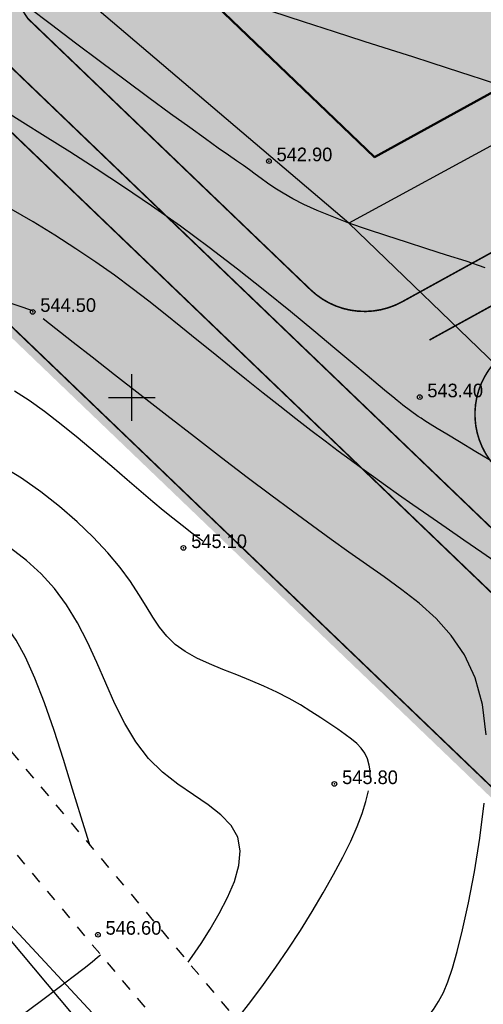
# Model space of a CAD drawing. Extents: x 10527 to 38813, y 13847 to 37526.
# Tile 175 of 256: x 35396 to 35426, y 36349 to 36412. Entities that reach past the tile are written whole.
import ezdxf

# ---------------------------------------------------------------- set-up
doc = ezdxf.new("R2010")
doc.units = 0
doc.header["$LTSCALE"] = 0.5
doc.header["$MEASUREMENT"] = 0
doc.header["$PDMODE"] = 32
doc.header["$PDSIZE"] = 0.3
for name, pattern in [('CONTI', [0]), ('GOST2.303 6', [12, 8, -1.5, 1, -1.5]), ('STRIH_1', [3, 2, -1]), ('Д_ТРОТ_ТРУБА', [3, 1.5, -1.5])]:
    doc.linetypes.add(name, pattern=pattern)
for name, color, linetype in [('(004) Точки рельефа', 7, 'Continuous'), ('(014) Водопровод', 5, 'ИК_Водопровод -------в--------'), ('(025) Дорога', 7, 'Continuous'), ('GORIZDEFAULT', 32, 'CONTI'), ('PI_TTDEFAULT', 5, 'CONTI'), ('SETKR', 2, 'CONTI'), ('SIT_L0', 250, 'CONTI'), ('Штрих Стекло', 7, 'Continuous')]:
    doc.layers.add(name, color=color, linetype=linetype)
doc.layers.add('(032) Горизонтали утолщенные', color=32, linetype='Continuous', lineweight=30)
doc.layers.add('.', color=7, linetype='Continuous', lineweight=15)
doc.styles.add('D-431', font='txt')
doc.styles.get("Standard").update_dxf_attribs({"font": 'times.ttf'})
doc.linetypes.add('ИК_Водопровод -------в--------', pattern='A,9,-0.6,["В",Standard,S=1.199999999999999,R=0,X=0,Y=-0.6],-1.199999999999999', length=10.8)

# ---------------------------------------------------------------- blocks, each defined once
blk = doc.blocks.new('BL_333')
at = {"color": 0}
for p, q in [((0, -1.5), (0, 1.5)), ((-1.5, 0), (1.5, 0))]:
    blk.add_line(p, q, dxfattribs=at)
blk = doc.blocks.new('gergrgrre')
at = {"layer": '(014) Водопровод', "flags": 128}
blk.add_lwpolyline([(360036.4377687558, 4200773.01452064), (360047.0976995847, 4200750.310536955), (360089.7596484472, 4200681.100951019), (360107.6188196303, 4200655.796252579), (360141.8255420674, 4200594.038654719), (360149.3452839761, 4200579.998392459), (360206.5069860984, 4200508.610457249), (360230.2619519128, 4200479.38734555), (360306.2812249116, 4200388.525026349), (360409.1536497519, 4200291.553280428), (360456.1144144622, 4200244.190774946), (360490.7927538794, 4200199.337105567)], dxfattribs=at)
at = {"layer": '(025) Дорога', "linetype": 'Д_ТРОТ_ТРУБА', "flags": 128}
for points in [[(360044.1952813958, 4200796.011665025), (360041.8164409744, 4200791.772535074), (360042.3583863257, 4200788.304142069), (360046.0866892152, 4200780.209977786), (360059.0121077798, 4200755.886942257), (360082.265896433, 4200713.415003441), (360119.8374621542, 4200651.910761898), (360154.2477676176, 4200588.27347935), (360168.9516222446, 4200565.337031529), (360182.6178219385, 4200547.76594817), (360213.0434688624, 4200512.043913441), (360268.2829376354, 4200446.262167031), (360308.9264680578, 4200401.53424562), (360387.3685721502, 4200322.593365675), (360428.1162631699, 4200283.497315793), (360457.1160971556, 4200256.419789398), (360464.8856589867, 4200245.443658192), (360476.5071880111, 4200228.262835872), (360489.0602070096, 4200214.493020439), (360499.0648731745, 4200202.983669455)], [(360034.8586794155, 4200791.392138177), (360036.7325178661, 4200790.501156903), (360038.7612344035, 4200786.552603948), (360042.50112448, 4200778.433283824), (360055.4915804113, 4200753.987861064), (360078.8029330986, 4200711.410784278), (360116.3690381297, 4200649.915481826), (360150.8, 4200586.239998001), (360165.6824262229, 4200563.024997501), (360179.515, 4200545.2400015), (360209.9892490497, 4200509.460904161), (360265.27, 4200443.629997), (360306.0261551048, 4200398.778132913), (360384.5648220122, 4200319.740076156), (360425.366540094, 4200280.592189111), (360454.087446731, 4200253.77510085), (360461.5962717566, 4200243.167314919), (360473.3561623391, 4200225.781944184), (360486.0723452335, 4200211.833148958), (360495.2331674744, 4200201.294554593)]]:
    blk.add_lwpolyline(points, dxfattribs=at)
at = {"layer": '(032) Горизонтали утолщенные', "color": 32}
for points in [[(360273.59, 4200489.279999, 544), (360272.48, 4200490.050003, 544), (360271.33, 4200490.839996, 544), (360270.18, 4200491.629997, 544), (360269.08, 4200492.400002, 544), (360268.05, 4200493.110001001, 544), (360267.13, 4200493.760001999, 544), (360266.29, 4200494.349998, 544), (360265.52, 4200494.900002, 544), (360264.77, 4200495.440002, 544), (360264.02, 4200495.989998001, 544), (360263.25, 4200496.559998, 544), (360262.42, 4200497.190002, 544), (360261.51, 4200497.889998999, 544), (360260.53, 4200498.639998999, 544), (360259.51, 4200499.449997, 544), (360258.44, 4200500.279999, 544), (360257.36, 4200501.139998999, 544), (360256.28, 4200502.010001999, 544), (360255.22, 4200502.870003, 544), (360254.18, 4200503.720001, 544), (360253.16, 4200504.550003, 544), (360252.14, 4200505.370003, 544), (360251.1, 4200506.199997, 544), (360250.02, 4200507.019997, 544), (360248.9, 4200507.860001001, 544), (360247.7, 4200508.699997, 544), (360246.42, 4200509.559998, 544), (360245.07, 4200510.43, 544), (360243.68, 4200511.290001, 544), (360242.25, 4200512.120003, 544)], [(360253.6298058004, 4200463.71180266, 546), (360253.89, 4200464.080002, 546), (360254.45, 4200464.919998, 546), (360255.04, 4200465.839996, 546), (360255.62, 4200466.839996, 546), (360256.16, 4200467.870003, 546), (360256.59, 4200468.910004, 546), (360256.87, 4200469.919998, 546), (360256.96, 4200470.870003, 546), (360256.81, 4200471.739998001, 546), (360256.38, 4200472.5, 546), (360255.72, 4200473.18, 546), (360254.9, 4200473.82, 546), (360253.96, 4200474.459999, 546), (360252.97, 4200475.150002, 546), (360251.98, 4200475.919998, 546), (360251.07, 4200476.809998, 546), (360250.26, 4200477.870003, 546), (360249.56, 4200479.050003, 546), (360248.92, 4200480.32, 546), (360248.33, 4200481.639998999, 546), (360247.75, 4200482.970001, 546), (360247.16, 4200484.279999, 546), (360246.52, 4200485.519997, 546), (360245.82, 4200486.669998, 546), (360245.04, 4200487.720001, 546), (360244.18, 4200488.669998, 546), (360243.24, 4200489.529999, 546), (360242.21, 4200490.32, 546)]]:
    blk.add_polyline3d(points, dxfattribs=at)
at = {"layer": 'GORIZDEFAULT', "color": 32}
for points in [[(360273.1, 4200520.260001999, 542.5), (360272.46, 4200520.459999, 542.5), (360271.8, 4200520.68, 542.5), (360271.07, 4200520.919998, 542.5), (360270.22, 4200521.190002, 542.5), (360269.23, 4200521.510001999, 542.5), (360268.04, 4200521.889998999, 542.5), (360266.61, 4200522.349998, 542.5), (360264.92, 4200522.889998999, 542.5), (360263.03, 4200523.5, 542.5), (360261.03, 4200524.150002, 542.5), (360259, 4200524.82, 542.5)], [(360273.39, 4200495.739998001, 543.5), (360272.09, 4200496.519997, 543.5), (360271.05, 4200497.150002, 543.5), (360270.23, 4200497.639998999, 543.5), (360269.61, 4200498.019997, 543.5), (360269.16, 4200498.300003, 543.5), (360268.82, 4200498.510001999, 543.5), (360268.58, 4200498.669998, 543.5), (360268.4, 4200498.790001, 543.5), (360267.41, 4200499.519997, 543.5), (360267.25, 4200499.650002, 543.5), (360267.04, 4200499.82, 543.5), (360266.76, 4200500.050003, 543.5), (360266.36, 4200500.379997, 543.5), (360265.82, 4200500.830002, 543.5), (360265.11, 4200501.419998, 543.5), (360264.19, 4200502.199997, 543.5), (360263.05, 4200503.160004, 543.5), (360261.7, 4200504.279999, 543.5), (360260.19, 4200505.529999, 543.5), (360258.54, 4200506.870003, 543.5), (360256.79, 4200508.25, 543.5), (360254.97, 4200509.650002, 543.5), (360253.13, 4200511.010001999, 543.5), (360251.28, 4200512.32, 543.5), (360249.47, 4200513.550003, 543.5), (360247.71, 4200514.709999, 543.5), (360246.03, 4200515.790001, 543.5), (360244.45, 4200516.779999, 543.5), (360243.01, 4200517.690002, 543.5), (360241.72, 4200518.5, 543.5)], [(360272.69, 4200508.339996, 543), (360271.48, 4200508.760001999, 543), (360270.22, 4200509.160004, 543), (360268.94, 4200509.57, 543), (360267.64, 4200509.980003, 543), (360266.37, 4200510.400002, 543), (360265.13, 4200510.809998, 543), (360263.95, 4200511.220001, 543), (360262.87, 4200511.629997, 543), (360261.9, 4200512.019997, 543), (360261.06, 4200512.410004, 543), (360260.34, 4200512.779999, 543), (360259.72, 4200513.129997, 543), (360259.19, 4200513.470001, 543), (360258.72, 4200513.790001, 543), (360258.31, 4200514.089996, 543), (360257.93, 4200514.370003, 543), (360257.56, 4200514.639998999, 543), (360257.18, 4200514.910004, 543), (360256.73, 4200515.209999, 543), (360256.21, 4200515.580002, 543), (360255.55, 4200516.040001, 543), (360254.74, 4200516.620003, 543), (360253.73, 4200517.349998, 543), (360252.5, 4200518.239998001, 543), (360251.1, 4200519.269997, 543), (360249.58, 4200520.389998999, 543), (360247.99, 4200521.580002, 543), (360246.39, 4200522.779999, 543), (360244.84, 4200523.959999, 543), (360243.38, 4200525.07, 543)], [(360243.64, 4200505.57, 544.5), (360239.99, 4200506.809998, 544.5)], [(360254.57, 4200490.779999, 545), (360253.87, 4200491.290001, 545), (360253.24, 4200491.769997, 545), (360252.63, 4200492.25, 545), (360252.01, 4200492.739998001, 545), (360251.35, 4200493.300003, 545), (360250.6, 4200493.940002, 545), (360249.71, 4200494.709999, 545), (360248.72, 4200495.57, 545), (360247.66, 4200496.480003, 545), (360246.57, 4200497.389998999, 545), (360245.48, 4200498.279999, 545), (360244.41, 4200499.099998, 545), (360243.41, 4200499.82, 545), (360242.48, 4200500.410004, 545)], [(360263.017229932, 4200452.53281837, 544.5), (360263.26, 4200452.830002, 544.5), (360263.86, 4200453.589996, 544.5), (360264.48, 4200454.360001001, 544.5), (360265.1, 4200455.150002, 544.5), (360265.73, 4200455.949997, 544.5), (360266.35, 4200456.730003, 544.5), (360266.94, 4200457.489998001, 544.5), (360267.52, 4200458.220001, 544.5), (360268.05, 4200458.919998, 544.5), (360268.55, 4200459.559998, 544.5), (360268.98, 4200460.139998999, 544.5), (360269.37, 4200460.669998, 544.5), (360269.7, 4200461.190002, 544.5), (360270.01, 4200461.769997, 544.5), (360270.3, 4200462.449997, 544.5), (360270.59, 4200463.32, 544.5), (360270.9, 4200464.410004, 544.5), (360271.24, 4200465.800003, 544.5), (360271.62, 4200467.529999, 544.5), (360272.01, 4200469.519997, 544.5), (360272.35, 4200471.68, 544.5), (360272.62, 4200473.93, 544.5)], [(360272.75, 4200478.32, 544.5), (360272.52, 4200480.279999, 544.5), (360272.05, 4200481.989998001, 544.5), (360271.37, 4200483.459999, 544.5), (360270.52, 4200484.720001, 544.5), (360269.54, 4200485.809998, 544.5), (360268.46, 4200486.779999, 544.5), (360267.34, 4200487.650002, 544.5), (360266.2, 4200488.470001, 544.5), (360265.07, 4200489.269997, 544.5), (360263.95, 4200490.07, 544.5), (360262.8, 4200490.889998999, 544.5), (360261.6, 4200491.760001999, 544.5), (360260.32, 4200492.699997, 544.5), (360258.93, 4200493.730003, 544.5), (360257.42, 4200494.870003, 544.5), (360255.77, 4200496.129997, 544.5), (360254.02, 4200497.470001, 544.5), (360252.25, 4200498.839996, 544.5), (360250.53, 4200500.190002, 544.5), (360248.9, 4200501.459999, 544.5), (360247.46, 4200502.589996, 544.5), (360246.24, 4200503.540001, 544.5), (360244.31, 4200505.07, 544.5)], [(360265.3, 4200475.610001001, 545.5), (360265.3, 4200476.019997, 545.5), (360265.25, 4200476.379997, 545.5), (360265.14, 4200476.790001, 545.5), (360264.97, 4200477.139998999, 545.5), (360264.74, 4200477.459999, 545.5), (360264.45, 4200477.760001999, 545.5), (360264.11, 4200478.050003, 545.5), (360263.7, 4200478.349998, 545.5), (360263.24, 4200478.68, 545.5), (360262.72, 4200479.040001, 545.5), (360262.14, 4200479.419998, 545.5), (360261.51, 4200479.830002, 545.5), (360260.83, 4200480.25, 545.5), (360260.1, 4200480.660004, 545.5), (360259.32, 4200481.07, 545.5), (360258.49, 4200481.459999, 545.5), (360257.63, 4200481.82, 545.5), (360256.74, 4200482.18, 545.5), (360255.86, 4200482.519997, 545.5), (360254.99, 4200482.879997, 545.5), (360254.18, 4200483.260001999, 545.5), (360253.44, 4200483.68, 545.5), (360252.79, 4200484.139998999, 545.5), (360252.25, 4200484.660004, 545.5), (360251.78, 4200485.239998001, 545.5), (360251.35, 4200485.879997, 545.5), (360250.92, 4200486.589996, 545.5), (360250.46, 4200487.349998, 545.5), (360249.92, 4200488.18, 545.5), (360249.26, 4200489.07, 545.5), (360248.46, 4200490.029999, 545.5), (360247.53, 4200491.019997, 545.5), (360246.49, 4200492.019997, 545.5), (360245.36, 4200493, 545.5), (360244.17, 4200493.949997, 545.5), (360242.93, 4200494.82, 545.5), (360241.67, 4200495.589996, 545.5)], [(360247.3062738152, 4200471.242160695, 546.5), (360247.26, 4200471.379997, 546.5), (360246.75, 4200473.029999, 546.5), (360246.19, 4200474.839996, 546.5), (360245.61, 4200476.730003, 546.5), (360245.01, 4200478.610001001, 546.5), (360244.39, 4200480.379997, 546.5), (360243.78, 4200481.970001, 546.5), (360243.18, 4200483.309998, 546.5), (360242.58, 4200484.410004, 546.5), (360241.97, 4200485.300003, 546.5), (360241.34, 4200486.019997, 546.5), (360240.67, 4200486.599998, 546.5), (360239.96, 4200487.07, 546.5), (360239.2, 4200487.459999, 546.5), (360238.38, 4200487.800003, 546.5), (360237.51, 4200488.099998, 546.5), (360236.6, 4200488.349998, 546.5), (360235.66, 4200488.540001, 546.5), (360234.71, 4200488.68, 546.5), (360233.75, 4200488.75, 546.5), (360232.81, 4200488.760001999, 546.5), (360232.6051174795, 4200488.748986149, 546.5)], [(360256.7385242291, 4200460.009795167, 545.5), (360256.82, 4200460.110001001, 545.5), (360257.65, 4200461.18, 545.5), (360258.46, 4200462.269997, 545.5), (360259.26, 4200463.389998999, 545.5), (360260.05, 4200464.559998, 545.5), (360260.83, 4200465.760001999, 545.5), (360261.59, 4200466.980003, 545.5), (360262.3, 4200468.18, 545.5), (360262.96, 4200469.339996, 545.5), (360263.55, 4200470.459999, 545.5), (360264.07, 4200471.5, 545.5), (360264.48, 4200472.43, 545.5), (360264.8, 4200473.279999, 545.5), (360265.04, 4200474.050003, 545.5), (360265.2, 4200474.730003, 545.5)], [(360232.19, 4200453.849998, 546.5), (360232.46, 4200453.82, 546.5), (360232.76, 4200453.830002, 546.5), (360233.12, 4200453.900002, 546.5), (360233.59, 4200454.059998, 546.5), (360234.19, 4200454.339996, 546.5), (360234.96, 4200454.769997, 546.5), (360235.93, 4200455.379997, 546.5), (360237.12, 4200456.169998, 546.5), (360238.48, 4200457.110001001, 546.5), (360239.94, 4200458.150002, 546.5), (360241.43, 4200459.220001, 546.5), (360242.87, 4200460.269997, 546.5), (360244.2, 4200461.260001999, 546.5), (360245.34, 4200462.110001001, 546.5), (360246.25, 4200462.800003, 546.5), (360246.94, 4200463.330002, 546.5), (360247.45, 4200463.730003, 546.5), (360247.81, 4200464.029999, 546.5), (360247.999841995, 4200464.196109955, 546.5)]]:
    blk.add_polyline3d(points, dxfattribs=at)
at = {"layer": 'PI_TTDEFAULT', "color": 5}
for p in [(360258.81, 4200515.199997, 542.9), (360243.64, 4200505.510001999, 544.5), (360268.49, 4200500.029999, 543.4), (360253.32, 4200490.339996, 545.1), (360263.01, 4200475.169998, 545.8), (360247.83, 4200465.480003, 546.6)]:
    blk.add_point(p, dxfattribs=at)
at = {"layer": 'SETKR', "color": 92}
blk.add_blockref('BL_333', (360250, 4200500), dxfattribs=at)
at = {"layer": '(004) Точки рельефа', "style": 'D-431'}
for s, p in [('542.90', (360259.3, 4200515.190002)), ('544.50', (360244.13, 4200505.510001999)), ('543.40', (360268.98, 4200500.019997)), ('545.10', (360253.82, 4200490.330002)), ('545.80', (360263.51, 4200475.160004)), ('546.60', (360248.32, 4200465.480003))]:
    blk.add_text(s, height=0.875, dxfattribs=at).set_placement(p)
blk = doc.blocks.new('ееееее')
at = {"layer": 'SIT_L0', "color": 250}
blk.add_line((-288.38, 647.62), (-215.18, 568.38), dxfattribs=at)

msp = doc.modelspace()

# ---------------------------------------------------------------- hatches: boundary and pattern name
at = {"layer": '.', "ltscale": 0.1490711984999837}
h = msp.add_hatch(color=256, dxfattribs=at)
h.dxf.hatch_style = 1
h.set_gradient(color1=(255, 255, 255), tint=1)
h.paths.add_polyline_path([(35043.29711296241, 36082.01317850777), (36343.29711296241, 36082.01317850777), (36343.29711296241, 37217.01317850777), (35043.29711296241, 37217.01317850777)])
h.paths.add_polyline_path([(35058.29711296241, 37202.01317850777), (36328.29711296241, 37202.01317850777), (36328.29711296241, 36097.01317850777), (35058.29711296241, 36097.01317850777)], flags=16)
h = msp.add_hatch(color=256, dxfattribs=at)
h.dxf.hatch_style = 1
h.set_gradient(color1=(51, 204, 0), color2=(51, 204, 0), tint=1)
edge = h.paths.add_edge_path()
edge.add_line((36288.01152685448, 36496.44901996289), (35667.55056808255, 36154.53289117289))
edge.add_arc((35662.24156469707, 36164.16691861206), 11.00000007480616, 226.1662672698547, 298.85774902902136, ccw=False)
edge.add_line((35654.62331678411, 36156.23203989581), (35391.72368596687, 36408.64101257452))
edge.add_line((35391.72368596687, 36408.64101257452), (35216.82702654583, 36679.14290162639))
edge.add_line((35216.82702654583, 36679.14290162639), (35208.92512656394, 36674.78841805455))
edge.add_line((35208.92512656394, 36674.78841805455), (35384.73475128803, 36402.87450181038))
edge.add_line((35384.73475128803, 36402.87450181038), (35659.00567104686, 36139.54799626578))
edge.add_line((35659.00567104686, 36139.54799626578), (36312.36788945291, 36499.59495370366))
edge.add_line((36312.36788945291, 36499.59495370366), (35900.9986185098, 37056.1679163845))
edge.add_line((35900.9986185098, 37056.1679163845), (35893.04617675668, 37051.78558086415))
edge.add_line((35893.04617675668, 37051.78558086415), (36291.54854264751, 36512.62123854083))
edge.add_arc((36282.70252345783, 36506.08304731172), 11.00000000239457, -61.14225070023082, 36.468519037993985, ccw=False)
h.paths.add_polyline_path([(35788.72916419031, 36580.11685823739), (35933.15818833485, 36318.02752330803), (35719.58270234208, 36200.33292488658), (35721.1758034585, 36197.41251497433), (35661.01133160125, 36164.10697480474), (35654.83862480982, 36175.31986673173), (35647.36363486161, 36171.51974148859), (35618.97644748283, 36198.77417612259), (35646.0461360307, 36213.85231572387), (35649.61406689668, 36207.21825683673), (35674.92582721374, 36221.15240298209), (35682.74223846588, 36206.95367662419), (35708.36069854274, 36220.90465808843), (35719.58356617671, 36200.33340091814), (35739.74570332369, 36211.44410792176), (35711.10679917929, 36263.41393464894), (35618.05456485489, 36212.13583360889), (35436.78523721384, 36386.17185112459)], flags=16)
edge = h.paths.add_edge_path(flags=17)
edge.add_line((36286.72344127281, 36509.05495241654), (36102.47678164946, 36758.33635590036))
edge.add_arc((36098.45586383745, 36755.36445079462), 5.000000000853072, 36.46851906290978, 118.8577492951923)
edge.add_line((36096.0426804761, 36759.74355413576), (35801.90184732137, 36597.65197759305))
edge.add_arc((35804.31503068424, 36593.27287425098), 5.000000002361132, 118.8577493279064, 208.8577492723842)
edge.add_line((35799.93592734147, 36590.85969089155), (35948.22604486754, 36321.76379061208))
edge.add_arc((35952.60514820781, 36324.17697397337), 4.99999999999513, 208.8577492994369, 298.8577493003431)
edge.add_line((35955.01833156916, 36319.79787063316), (36285.11570682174, 36501.70394397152))
edge.add_arc((36282.70252346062, 36506.08304731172), 4.999999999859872, 298.8577492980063, 396.4685190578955)
h.paths.add_polyline_path([(35809.74886022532, 36591.70013836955), (36097.32009992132, 36750.17142272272), (36276.76945026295, 36507.38066603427), (35954.17788438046, 36329.61080343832)], flags=16)
edge = h.paths.add_edge_path(flags=17)
edge.add_line((35942.97112105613, 36318.86797068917), (35794.68076497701, 36587.96430382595))
edge.add_arc((35790.30190019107, 36585.55068759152), 5.000000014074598, 28.86341303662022, 118.857749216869)
edge.add_line((35787.8887168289, 36589.92979094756), (35427.68033698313, 36391.43050899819))
edge.add_arc((35430.09352034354, 36387.05140565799), 4.999999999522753, 118.8577492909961, 226.166267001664)
edge.add_line((35426.63068038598, 36383.44464264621), (35658.77872473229, 36160.56015551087))
edge.add_arc((35662.24156468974, 36164.16691852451), 5.000000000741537, 226.1662670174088, 298.8577492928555)
edge.add_line((35664.65474805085, 36159.78781518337), (35672.30512106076, 36164.00369030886))
edge.add_line((35672.30512106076, 36164.00369030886), (35677.5600448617, 36166.89951022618))
edge.add_line((35677.5600448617, 36166.89951022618), (35941.00520107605, 36312.07568398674))
edge.add_arc((35938.59201771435, 36316.45478732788), 5.000000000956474, 298.8577492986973, 388.8577492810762)
edge = h.paths.add_edge_path(flags=17)
edge.add_arc((35538.82514306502, 36816.05232129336), 4.999999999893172, 28.85774930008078, 118.8577492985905)
edge.add_line((35536.41195970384, 36820.43142463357), (35532.90867704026, 36818.50087795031))
edge.add_line((35532.90867704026, 36818.50087795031), (35681.68143123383, 36548.52915700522))
edge.add_line((35681.68143123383, 36548.52915700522), (35418.65162272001, 36403.58186803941))
edge.add_line((35418.65162272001, 36403.58186803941), (35403.37191043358, 36418.25186384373))
edge.add_line((35403.37191043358, 36418.25186384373), (35246.59807828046, 36660.72429237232))
edge.add_line((35246.59807828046, 36660.72429237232), (35243.3944505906, 36658.95887593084))
edge.add_arc((35245.80763395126, 36654.57977259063), 4.999999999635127, 118.8577492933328, 212.8852356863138)
edge.add_line((35241.60883492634, 36651.86498222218), (35393.74131205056, 36416.57105159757))
edge.add_line((35393.74131205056, 36416.57105159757), (35396.38297575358, 36412.48535308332))
edge.add_line((35396.38297575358, 36412.48535308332), (35414.54160403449, 36395.05132057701))
edge.add_arc((35418.00444399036, 36398.65808357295), 4.999999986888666, 226.1662668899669, 298.8577494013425)
edge.add_line((35420.41762735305, 36394.27898024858), (35689.52855111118, 36542.57737673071))
edge.add_arc((35687.11526057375, 36546.95642102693), 5.00000001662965, 298.8591514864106, 388.8569754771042)
edge.add_line((35691.49439652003, 36549.36954525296), (35543.20424640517, 36818.46550465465))
edge = h.paths.add_edge_path(flags=17)
edge.add_line((35902.20140229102, 37022.00625120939), (35898.08184879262, 37019.73609744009))
edge.add_line((35898.08184879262, 37019.73609744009), (36082.92817207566, 36769.6433631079))
edge.add_line((36082.92817207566, 36769.6433631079), (35798.16558009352, 36612.71983440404))
edge.add_line((35798.16558009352, 36612.71983440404), (35649.39282589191, 36882.6915553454))
edge.add_line((35649.39282589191, 36882.6915553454), (35645.88954318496, 36880.76100863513))
edge.add_arc((35648.30272654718, 36876.38190529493), 5.000000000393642, 118.8577493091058, 208.8585479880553)
edge.add_line((35643.92365684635, 36873.9686608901), (35792.21374057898, 36604.87282157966))
edge.add_arc((35796.5928439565, 36607.28600498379), 5.000000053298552, 208.8577495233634, 298.8513737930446)
edge.add_line((35799.00554005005, 36602.90663310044), (36091.27442863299, 36763.96664104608))
edge.add_arc((36088.86124527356, 36768.34574438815), 5.000000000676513, 298.8577492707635, 396.4685190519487)
edge.add_line((36092.88216308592, 36771.31764949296), (35908.63545806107, 37020.59911440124))
edge.add_arc((35904.61458565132, 37017.62714786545), 5.000000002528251, 36.46939439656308, 118.8577492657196)
at = {"layer": '.', "linetype": 'Continuous', "transparency": 33554544}
h = msp.add_hatch(color=5, dxfattribs=at)
h.dxf.hatch_style = 1
h.set_gradient(color1=(255, 190, 168), color2=(255, 182, 158), one_color=1, tint=0.8100000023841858)
h.paths.add_polyline_path([(35563.98598833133, 36456.26810421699), (35636.20050040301, 36325.22343675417), (35549.83699009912, 36277.63127693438), (35436.78523721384, 36386.17185112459)])
h.paths.add_polyline_path([(35563.98598833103, 36456.26810421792), (35676.09103384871, 36518.04559825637), (35748.30554592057, 36387.00093079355), (35636.20050040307, 36325.22343675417)])
h.paths.add_polyline_path([(35763.59300248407, 36395.4253576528), (35860.943676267, 36449.07219077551), (35933.15818834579, 36318.0275233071), (35835.80751456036, 36264.38069018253)])
h.paths.add_polyline_path([(35676.09103384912, 36518.04559825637), (35748.30554592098, 36387.00093079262), (35860.943676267, 36449.07219077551), (35788.72916419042, 36580.11685823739)])
h.paths.add_polyline_path([(35667.53119127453, 36342.48877534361), (35763.59300248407, 36395.4253576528), (35835.80751458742, 36264.38069013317), (35766.02032342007, 36225.92320805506), (35751.54122324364, 36252.19782811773), (35725.26660318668, 36237.71872798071)])
h.paths.add_polyline_path([(35549.83699009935, 36277.63127693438), (35667.53119142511, 36342.48877542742), (35711.10679918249, 36263.4139346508), (35618.05456485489, 36212.13583360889)])
h.paths.add_polyline_path([(35466.58911481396, 36600.83845029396), (35538.80362687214, 36469.79378281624), (35681.68143122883, 36548.52915700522), (35609.46691915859, 36679.57382447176)])
h.paths.add_polyline_path([(35466.58911481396, 36600.83845029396), (35538.80362686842, 36469.79378281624), (35418.6516227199, 36403.58186803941), (35403.37191043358, 36418.25186384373), (35332.93802168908, 36527.18762065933)])
h.paths.add_polyline_path([(35394.37460274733, 36731.88311778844), (35466.58911481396, 36600.83845029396), (35609.46691915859, 36679.57382447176), (35537.25240708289, 36810.61849193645)])
h.paths.add_polyline_path([(35251.49679847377, 36653.14774362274), (35394.37460274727, 36731.88311778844), (35466.58911480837, 36600.83845029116), (35332.93802168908, 36527.18762065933)])
h.paths.add_polyline_path([(35851.69425548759, 36813.05753839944), (35725.95106801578, 36743.76450186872), (35653.73655594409, 36874.80916933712), (35779.47974341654, 36944.10220586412)])
h.paths.add_polyline_path([(35851.69425548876, 36813.05753840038), (35779.47974341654, 36944.10220586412), (35903.47882173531, 37012.43411979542), (35993.20349690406, 36891.03874145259)])
h.paths.add_polyline_path([(35851.69425548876, 36813.05753840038), (35993.20349690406, 36891.03874145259), (36082.92817207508, 36769.64336310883), (35923.90876756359, 36682.01287093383)])
h.paths.add_polyline_path([(35725.95106801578, 36743.76450186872), (35851.69425548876, 36813.05753840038), (35923.90876756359, 36682.01287093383), (35798.16558009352, 36612.71983440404)])
h.paths.add_polyline_path([(36025.67396577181, 36539.84976845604), (36187.04477509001, 36628.77604438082), (36097.32009992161, 36750.17142272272), (35953.45945370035, 36670.89443591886)])
h.paths.add_polyline_path([(36025.67396577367, 36539.84976845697), (36097.88847784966, 36408.80510098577), (36276.76945026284, 36507.38066603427), (36187.04477509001, 36628.77604438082)])
h.paths.add_polyline_path([(36025.67396577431, 36539.84976845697), (36097.88847785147, 36408.80510098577), (35954.17788438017, 36329.61080343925), (35881.96337230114, 36460.65547090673)])
h.paths.add_polyline_path([(35809.74886022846, 36591.70013837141), (35953.45945370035, 36670.89443591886), (36025.67396577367, 36539.84976845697), (35881.9633723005, 36460.65547090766)])
at = {"layer": 'Штрих Стекло', "linetype": 'Continuous'}
h = msp.add_hatch(color=5, dxfattribs=at)
h.dxf.hatch_style = 1
h.set_gradient(color1=(173, 173, 173), color2=(166, 166, 166), one_color=1, tint=0.6499999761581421)
edge = h.paths.add_edge_path()
edge.add_line((35220.26160523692, 36694.73702279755), (35202.70182750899, 36685.06039262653))
edge.add_arc((35205.11501087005, 36680.68128928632), 4.999999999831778, 32.88523568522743, 118.85774929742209, ccw=False)
edge.add_line((35209.31380989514, 36683.39607965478), (35213.31507099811, 36677.20757559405))
edge.add_line((35213.31507099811, 36677.20757559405), (35222.09495986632, 36682.04589067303))
edge.add_line((35222.09495986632, 36682.04589067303), (35218.32307324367, 36687.87963535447))
edge.add_arc((35222.68663032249, 36690.34878844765), 5.013715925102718, 118.9259077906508, 209.5036928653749, ccw=False)
edge = h.paths.add_edge_path()
edge.add_line((35389.37331553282, 36405.35245623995), (35651.85304481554, 36153.34662948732))
edge.add_arc((35662.24156468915, 36164.16691852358), 14.99999999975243, 226.1662670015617, 298.8577492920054)
edge.add_line((35669.48111477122, 36151.02960850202), (36289.94207354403, 36492.94573729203))
edge.add_arc((36282.70252346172, 36506.08304731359), 14.99999999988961, 298.8577492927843, 396.4685190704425)
edge.add_line((36294.76527689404, 36514.99876263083), (35889.2456365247, 37056.92762254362))
edge.add_arc((35893.26655433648, 37059.89952764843), 5.000000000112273, 118.85774930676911, 216.4685190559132, ccw=False)
edge.add_line((35890.85337097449, 37064.27863098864), (35884.60372277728, 37060.83465036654))
edge.add_line((35884.60372277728, 37060.83465036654), (36292.35272620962, 36513.21561956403))
edge.add_arc((36282.70252346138, 36506.08304731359), 11.99999999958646, -61.14225071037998, 36.46851905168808, ccw=False)
edge.add_line((36288.4941635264, 36495.57319929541), (35660.947207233, 36154.31934962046))
edge.add_line((35660.947207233, 36154.31934962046), (35390.56786862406, 36408.58688122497))
edge.add_line((35390.56786862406, 36408.58688122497), (35215.94903765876, 36678.6590701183))
edge.add_line((35215.94903765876, 36678.6590701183), (35213.31507099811, 36677.20757559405))
edge.add_line((35213.31507099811, 36677.20757559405), (35388.04858921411, 36406.9580069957))
edge.add_arc((35395.60642744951, 36411.84462965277), 8.999999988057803, 212.8852356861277, 226.1662669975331)
edge = h.paths.add_edge_path(flags=16)
edge.add_line((35427.68033698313, 36391.43050899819), (35787.88871681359, 36589.92979093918))
edge.add_arc((35790.30190018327, 36585.55068754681), 5.000000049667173, 28.85774977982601, 118.8577490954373, ccw=False)
edge.add_line((35794.6810035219, 36587.96387096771), (35942.97112105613, 36318.86797068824))
edge.add_arc((35938.59201771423, 36316.45478732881), 5.000000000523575, -61.14225068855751, 28.85774927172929, ccw=False)
edge.add_line((35941.00520107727, 36312.07568398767), (35664.65474805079, 36159.78781518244))
edge.add_arc((35662.2415646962, 36164.16691860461), 5.000000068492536, 226.8238389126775, 298.85774877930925, ccw=False)
edge.add_line((35658.82034592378, 36160.52065164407), (35426.62495268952, 36383.45015054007))
edge.add_arc((35430.09352034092, 36387.05140565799), 4.999999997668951, 118.857749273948, 226.0752093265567, ccw=False)
h.paths.add_polyline_path([(35427.68033698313, 36391.43050899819), (35784.38543414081, 36587.99924425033), (35933.15818833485, 36318.02752330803), (35662.88874299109, 36169.09070273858)], flags=0)
edge = h.paths.add_edge_path(flags=16)
edge.add_line((35801.90184732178, 36597.65197759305), (36096.0426804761, 36759.74355413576))
edge.add_arc((36098.45586383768, 36755.36445079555), 5.000000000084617, 36.46851905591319, 118.85774930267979, ccw=False)
edge.add_line((36102.47678164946, 36758.33635590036), (36286.72344127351, 36509.05495241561))
edge.add_arc((36282.70252346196, 36506.08304731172), 4.999999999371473, -61.14225071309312, 36.468519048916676, ccw=False)
edge.add_line((36285.11570682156, 36501.70394397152), (35955.01833156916, 36319.79787063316))
edge.add_arc((35952.60514820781, 36324.17697397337), 4.999999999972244, 208.8577492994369, 298.8577493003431, ccw=False)
edge.add_line((35948.22604486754, 36321.76379061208), (35799.93592734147, 36590.85969089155))
edge.add_arc((35804.31503068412, 36593.27287425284), 5.000000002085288, 118.8577493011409, 208.8577492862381, ccw=False)
h.paths.add_polyline_path([(35805.40513017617, 36599.58252438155), (36091.92312697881, 36757.47340036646), (36276.76945026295, 36507.38066603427), (35954.17788438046, 36329.61080343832)], flags=0)
edge = h.paths.add_edge_path(flags=17)
edge.add_line((36292.35272620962, 36513.21561956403), (35884.60372277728, 37060.83465036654))
edge.add_line((35884.60372277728, 37060.83465036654), (35876.71569674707, 37056.48781228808))
edge.add_arc((35879.12888010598, 37052.10870894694), 4.999999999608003, 36.468519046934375, 118.8577492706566, ccw=False)
edge.add_line((35883.14979791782, 37055.08061405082), (36092.88216308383, 36771.31764949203))
edge.add_arc((36088.86124527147, 36768.34574438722), 5.00000000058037, -61.14225070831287, 36.468519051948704, ccw=False)
edge.add_line((36091.27442863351, 36763.96664104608), (35799.00602729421, 36602.9069016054))
edge.add_arc((35796.59284391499, 36607.2860048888), 4.999999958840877, 208.8577488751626, 298.8577497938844, ccw=False)
edge.add_line((35792.21374057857, 36604.87282157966), (35643.92362320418, 36873.96872193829))
edge.add_arc((35648.30272654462, 36876.38190529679), 4.999999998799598, 118.8577492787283, 208.8577492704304, ccw=False)
edge.add_line((35645.88954318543, 36880.761008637), (35631.87641252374, 36873.03882188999))
edge.add_arc((35634.28959588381, 36868.65971854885), 5.000000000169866, 28.857749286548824, 118.85774928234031, ccw=False)
edge.add_line((35638.66869922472, 36871.07290190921), (35786.95891046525, 36601.97683159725))
edge.add_arc((35782.57971342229, 36599.56381827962), 5.000000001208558, -61.14225073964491, 28.855524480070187, ccw=False)
edge.add_line((35784.99289678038, 36595.18471493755), (35703.54157464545, 36550.29950443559))
edge.add_arc((35701.12839128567, 36554.67860777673), 5.0000000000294, 208.857749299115, 298.85774927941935, ccw=False)
edge.add_line((35696.74928794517, 36552.26542441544), (35548.45917040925, 36821.36132469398))
edge.add_arc((35552.83827373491, 36823.77450805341), 4.999999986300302, 118.85774927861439, 208.857749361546, ccw=False)
edge.add_line((35550.42509038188, 36828.15361138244), (35902.20140229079, 37022.00625120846))
edge.add_arc((35904.6145856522, 37017.62714786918), 4.999999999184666, 36.46851905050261, 118.857749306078, ccw=False)
edge.add_line((35908.63550346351, 37020.59905297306), (35899.04088489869, 37033.5803465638))
edge.add_arc((35895.0199670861, 37030.60844145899), 5.000000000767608, -61.14225069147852, 36.46851905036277, ccw=False)
edge.add_line((35897.43315044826, 37026.22933811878), (35239.43462149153, 36663.62834099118))
edge.add_arc((35237.09879805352, 36668.04919260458), 5.000000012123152, 212.8852357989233, 297.85040703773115, ccw=False)
edge.add_line((35232.89999902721, 36665.33440222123), (35241.6088349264, 36651.86498222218))
edge.add_arc((35245.80763395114, 36654.57977259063), 4.999999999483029, 118.8577492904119, 212.8852356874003, ccw=False)
edge.add_line((35243.39445059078, 36658.95887593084), (35536.41195970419, 36820.43142463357))
edge.add_arc((35538.82514306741, 36816.05232131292), 4.999999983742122, 28.85774913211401, 118.8577494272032, ccw=False)
edge.add_line((35543.20424640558, 36818.46550465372), (35691.49436392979, 36549.36960437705))
edge.add_arc((35687.11526058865, 36546.95642101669), 5.000000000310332, -61.14225058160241, 28.857749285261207, ccw=False)
edge.add_line((35689.52844395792, 36542.57731768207), (35420.41762735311, 36394.27898024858))
edge.add_arc((35418.00444399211, 36398.65808358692), 4.999999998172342, 226.1662669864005, 298.8577493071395, ccw=False)
edge.add_line((35414.54160403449, 36395.05132057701), (35396.38297575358, 36412.48535308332))
edge.add_line((35396.38297576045, 36412.48535308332), (35222.09495986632, 36682.04589067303))
edge.add_line((35222.09495986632, 36682.04589067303), (35215.94903765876, 36678.6590701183))
edge.add_line((35215.94903765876, 36678.6590701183), (35390.56786862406, 36408.58688122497))
edge.add_line((35390.56786862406, 36408.58688122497), (35660.947207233, 36154.31934962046))
edge.add_line((35660.947207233, 36154.31934962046), (36288.4941635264, 36495.57319929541))
edge.add_arc((36282.7025234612, 36506.08304731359), 12.00000000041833, 298.8577492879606, 396.4685190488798)

# ---------------------------------------------------------------- linework, layer by layer
at = {"ltscale": 0.1490711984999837, "const_width": 0.1}
for points in [[(35096.53201548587, 36626.55361537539), (35206.21378304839, 36686.99571867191, -0.3937719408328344), (35212.82576543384, 36685.33140570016), (35391.72368596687, 36408.64101257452), (35654.62331678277, 36156.23203989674, 0.3282586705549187), (35667.55056808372, 36154.53289117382), (36288.01152685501, 36496.44901996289, 0.4536767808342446), (36291.54854264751, 36512.62123854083), (35889.24563652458, 37056.92762254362, -0.4536767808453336), (35890.85337097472, 37064.27863098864), (36021.80982490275, 37136.44453143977)], [(35543.20424640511, 36818.46550465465), (35691.49436392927, 36549.36960437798, -0.4142135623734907), (35689.5284439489, 36542.57731767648), (35420.41762735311, 36394.27898024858, -0.328258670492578), (35414.54160403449, 36395.05132057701), (35396.38297575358, 36412.48535308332), (35241.60883492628, 36651.86498222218)]]:
    msp.add_lwpolyline(points, format="xyb", dxfattribs=at)
msp.add_lwpolyline([(35205.65931310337, 36679.8394505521), (35384.73475128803, 36402.87450181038), (35659.00567104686, 36139.54799626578), (36312.36788945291, 36499.59495370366), (35897.40063653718, 37061.03590149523)], dxfattribs=at)
at = {"color": 1, "linetype": 'GOST2.303 6', "lineweight": 30, "const_width": 1.034609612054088}
msp.add_lwpolyline([(35208.92512656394, 36674.78841805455), (35900.9986185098, 37056.1679163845), (36312.36788945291, 36499.59495370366), (35659.00567104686, 36139.54799626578), (35384.73475128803, 36402.87450181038)], close=True, dxfattribs=at)
at = {"color": 7, "linetype": 'STRIH_1', "ltscale": 2, "true_color": 0xffffff, "const_width": 0.1}
msp.add_lwpolyline([(35215.14984234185, 36687.26218761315), (35394.05333086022, 36410.56318282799), (35656.70102075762, 36158.39609770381, 0.3282586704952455), (35666.10265806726, 36157.16035317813), (36286.56361683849, 36499.0764819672, 0.4536767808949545), (36289.13599196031, 36510.83809547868), (35886.31964777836, 37055.83914911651)], format="xyb", dxfattribs=at)
at = {"color": 5, "linetype": 'Continuous', "lineweight": 30, "elevation": 1.817000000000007}
msp.add_lwpolyline([(35700.77725165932, 36743.86753287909), (35783.04239644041, 36598.70028536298), (35417.00634765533, 36399.34210193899), (35397.51880479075, 36415.9168798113), (35245.80763395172, 36654.57977259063), (35903.46924901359, 37018.24391809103), (36282.7025234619, 36506.08304731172), (35660.80999034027, 36163.43659217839), (35417.00634765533, 36399.34210193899)], dxfattribs=at)
at = {"ltscale": 0.1490711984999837}
msp.add_lwpolyline([(35251.49679842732, 36653.1477435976), (35403.37191043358, 36418.25186384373), (35418.6516227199, 36403.58186803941), (35681.68143122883, 36548.52915700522), (35537.25240708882, 36810.61849194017)], close=True, dxfattribs=at)
at = {"color": 7, "linetype": 'STRIH_1', "ltscale": 2, "true_color": 0xffffff, "const_width": 0.1}
msp.add_lwpolyline([(35422.1740260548, 36391.82151646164), (36095.55057953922, 36762.89773188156)], dxfattribs=at)
at = {"color": 1, "linetype": 'Continuous', "lineweight": 50}
msp.add_lwpolyline([(35251.49679847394, 36653.14774362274), (35403.37191043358, 36418.25186384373), (35418.6516227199, 36403.58186803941), (35557.15650310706, 36479.90746411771), (35412.74796721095, 36741.95961986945), (35251.49679847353, 36653.14774362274)], dxfattribs=at)
at = {"ltscale": 0.1490711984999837, "const_width": 0.1}
msp.add_lwpolyline([(35794.68100353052, 36587.96387096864), (35942.97112105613, 36318.86797068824, -0.4142135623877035), (35941.00520107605, 36312.07568398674), (35664.65474805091, 36159.78781518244, -0.3282586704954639), (35658.77872473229, 36160.56015551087), (35426.63068038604, 36383.44464264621, -0.5057308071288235), (35427.68033698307, 36391.43050899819), (35787.88871682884, 36589.92979094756, -0.4142135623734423)], format="xyb", close=True, dxfattribs=at)

# ---------------------------------------------------------------- block references
at = {"linetype": 'Continuous'}
msp.add_blockref('gergrgrre', (-324846.9436523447, -4164111.877899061), dxfattribs=at)
at = {"color": 0, "rotation": 0.1683458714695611}
msp.add_blockref('ееееее', (35652.51269047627, 35743.02473296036), dxfattribs=at)

doc.saveas('drawing.dxf')
